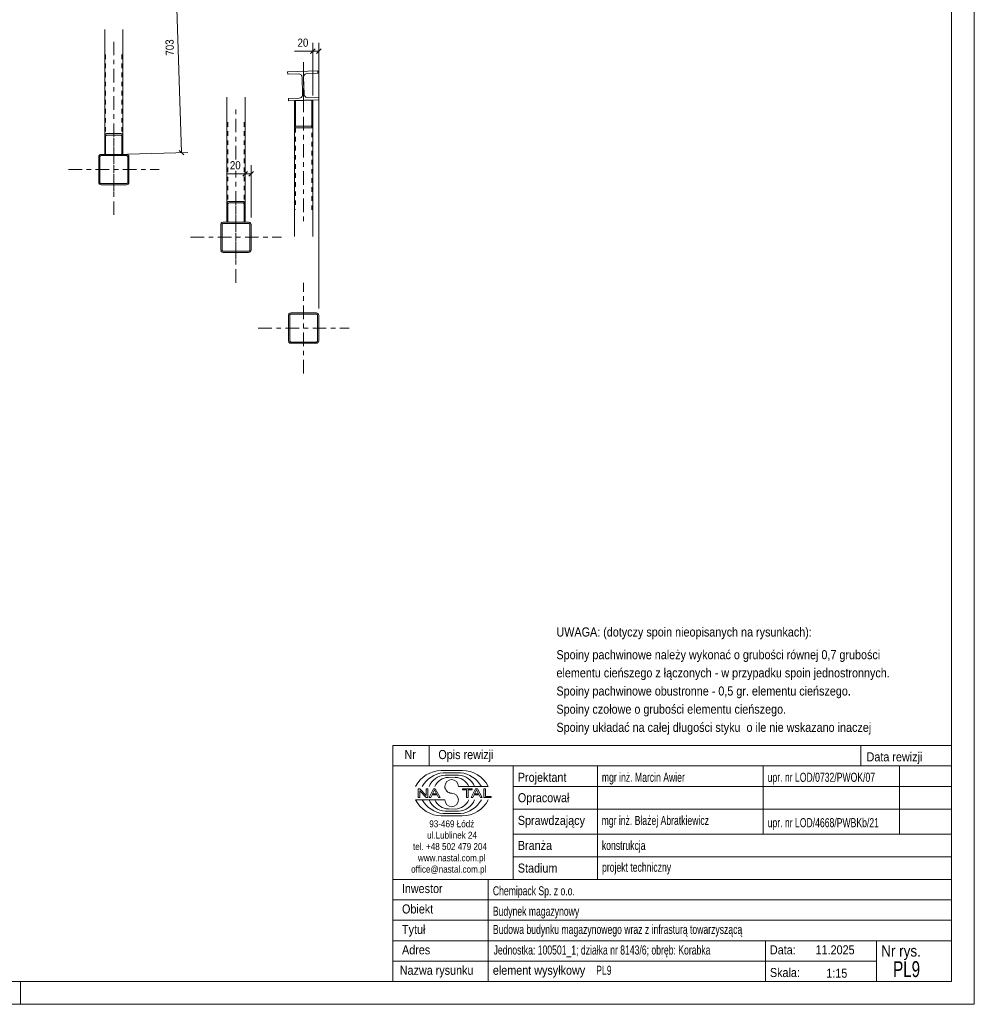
# Model space of a CAD drawing. Header units: millimetres. Extents: x 0 to 914, y 0 to 420.
# Tile 7 of 10: x 704 to 914, y 0 to 217. Entities that reach past the tile are written whole.
import ezdxf

# ---------------------------------------------------------------- set-up
doc = ezdxf.new("R2010")
doc.units = ezdxf.units.MM
for name, pattern in [('XKITLINE00', [0]), ('XKITLINE01', [4, 1, -1, 1, -1]), ('XKITLINE03', [6, 3, -1, 1, -1])]:
    doc.linetypes.add(name, pattern=pattern)
for name, color, linetype, lineweight in [('Arkusz rysunku', 3, 'Continuous', 0), ('Element', 2, 'Continuous', 0), ('Inny typ obiektu', 7, 'Continuous', 0), ('Wymiar', 4, 'Continuous', 0)]:
    doc.layers.add(name, color=color, linetype=linetype, lineweight=lineweight)
doc.styles.add('ARIAL', font='ARIAL.TTF')

msp = doc.modelspace()

# ---------------------------------------------------------------- linework, layer by layer
at = {"layer": 'Arkusz rysunku', "linetype": 'XKITLINE00', "lineweight": 0}
for p, q in [((914, 0), (914, 420)), ((909, 5), (909, 415)), ((5, 5), (909, 5)), ((704, 0), (704, 5)), ((0, 0), (914, 0))]:
    msp.add_line(p, q, dxfattribs=at)
at = {"layer": 'Element', "linetype": 'XKITLINE00', "lineweight": 0}
for p, q in [((722.54, 214.71), (722.54, 191.06)), ((726.54, 214.71), (726.54, 191.06)), ((762.8, 205.38), (769.46, 205.59)), ((762.8, 205.38), (769.46, 205.59)), ((762.82, 204.85), (762.8, 205.38)), ((762.82, 204.85), (762.8, 205.38)), ((762.82, 204.85), (765.18, 204.93)), ((762.82, 204.85), (765.18, 204.93)), ((765.18, 204.93), (765.49, 204.87)), ((765.18, 204.93), (765.49, 204.87)), ((765.94, 204.45), (766.01, 204.15)), ((765.94, 204.45), (766.01, 204.15)), ((766.12, 200.42), (766.01, 204.15)), ((766.12, 200.42), (766.01, 204.15)), ((766.34, 204.16), (766.39, 204.47)), ((766.34, 204.16), (766.39, 204.47)), ((766.46, 200.43), (766.34, 204.16)), ((766.46, 200.43), (766.34, 204.16)), ((766.81, 204.92), (767.11, 204.99)), ((766.81, 204.92), (767.11, 204.99)), ((769.48, 205.06), (767.11, 204.99)), ((769.48, 205.06), (767.11, 204.99)), ((769.46, 205.59), (769.48, 205.06)), ((769.46, 205.59), (769.48, 205.06)), ((749.43, 199.8), (749.43, 176.15)), ((753.43, 199.8), (753.43, 176.15)), ((762.98, 199.52), (765.35, 199.59)), ((762.98, 199.52), (765.35, 199.59)), ((763, 198.99), (762.98, 199.52)), ((763, 198.99), (762.98, 199.52)), ((765.65, 199.67), (765.35, 199.59)), ((765.65, 199.67), (765.35, 199.59)), ((766.12, 200.42), (766.07, 200.11)), ((766.12, 200.42), (766.07, 200.11)), ((766.53, 200.13), (766.46, 200.43)), ((766.53, 200.13), (766.46, 200.43)), ((767.28, 199.66), (766.97, 199.71)), ((767.28, 199.66), (766.97, 199.71)), ((767.28, 199.66), (769.65, 199.73)), ((767.28, 199.66), (769.65, 199.73)), ((769.65, 199.73), (769.66, 199.2)), ((769.65, 199.73), (769.66, 199.2)), ((769.66, 199.2), (763, 198.99)), ((769.66, 199.2), (763, 198.99)), ((764.53, 199.04), (764.33, 199.03)), ((764.33, 199.03), (764.53, 199.04)), ((764.33, 193.74), (764.33, 199.03)), ((764.33, 193.74), (764.33, 199.03)), ((764.53, 199.04), (764.53, 193.74)), ((764.53, 193.74), (764.53, 199.04)), ((768.33, 199.15), (768.13, 199.15)), ((768.13, 199.15), (768.13, 193.74)), ((768.33, 199.15), (768.13, 199.15)), ((768.13, 193.74), (768.13, 199.15)), ((768.33, 193.74), (768.33, 199.15)), ((768.33, 193.74), (768.33, 199.15)), ((764.33, 193.74), (764.36, 193.46)), ((764.33, 193.74), (764.36, 193.46)), ((764.33, 193.74), (764.33, 169.09)), ((764.55, 193.6), (764.53, 193.74)), ((764.55, 193.6), (764.53, 193.74)), ((764.59, 193.48), (764.55, 193.6)), ((764.59, 193.48), (764.55, 193.6)), ((764.58, 193.06), (764.73, 193.01)), ((764.58, 193.06), (764.73, 193.01)), ((764.65, 193.4), (764.59, 193.48)), ((764.65, 193.4), (764.59, 193.48)), ((764.73, 193.37), (764.65, 193.4)), ((764.73, 193.37), (764.65, 193.4)), ((764.73, 193.37), (767.93, 193.37)), ((764.73, 193.37), (767.93, 193.37)), ((764.73, 193.01), (767.93, 193.01)), ((764.73, 193.01), (767.93, 193.01)), ((768.01, 193.4), (767.93, 193.37)), ((768.01, 193.4), (767.93, 193.37)), ((767.93, 193.01), (768.08, 193.06)), ((767.93, 193.01), (768.08, 193.06)), ((768.07, 193.48), (768.01, 193.4)), ((768.07, 193.48), (768.01, 193.4)), ((768.12, 193.6), (768.07, 193.48)), ((768.12, 193.6), (768.07, 193.48)), ((768.13, 193.74), (768.12, 193.6)), ((768.13, 193.74), (768.12, 193.6)), ((768.3, 193.46), (768.33, 193.74)), ((768.3, 193.46), (768.33, 193.74)), ((768.33, 193.74), (768.33, 169.09)), ((722.57, 191.33), (722.54, 191.06)), ((722.57, 191.33), (722.54, 191.06)), ((722.54, 187.18), (722.54, 191.06)), ((722.54, 187.18), (722.54, 191.06)), ((722.74, 191.06), (722.76, 191.19)), ((722.74, 191.06), (722.76, 191.19)), ((722.74, 187.18), (722.74, 191.06)), ((722.74, 187.18), (722.74, 191.06)), ((722.76, 191.19), (722.8, 191.31)), ((722.76, 191.19), (722.8, 191.31)), ((722.94, 191.75), (722.79, 191.7)), ((722.94, 191.75), (722.79, 191.7)), ((722.8, 191.31), (722.87, 191.38)), ((722.8, 191.31), (722.87, 191.38)), ((722.87, 191.38), (722.94, 191.41)), ((722.87, 191.38), (722.94, 191.41)), ((722.94, 191.75), (726.14, 191.75)), ((722.94, 191.75), (726.14, 191.75)), ((722.94, 191.41), (726.14, 191.41)), ((722.94, 191.41), (726.14, 191.41)), ((726.3, 191.7), (726.14, 191.75)), ((726.3, 191.7), (726.14, 191.75)), ((726.14, 191.41), (726.22, 191.38)), ((726.14, 191.41), (726.22, 191.38)), ((726.22, 191.38), (726.29, 191.31)), ((726.22, 191.38), (726.29, 191.31)), ((726.29, 191.31), (726.33, 191.19)), ((726.29, 191.31), (726.33, 191.19)), ((726.33, 191.19), (726.34, 191.06)), ((726.33, 191.19), (726.34, 191.06)), ((726.34, 191.06), (726.34, 187.18)), ((726.34, 187.18), (726.34, 191.06)), ((726.54, 191.06), (726.51, 191.33)), ((726.54, 191.06), (726.51, 191.33)), ((726.54, 187.18), (726.54, 191.06)), ((726.54, 187.18), (726.54, 191.06)), ((721.25, 186.85), (721.21, 186.64)), ((721.25, 186.85), (721.21, 186.64)), ((721.21, 181.04), (721.21, 186.64)), ((721.21, 181.04), (721.21, 186.64)), ((721.47, 186.64), (721.49, 186.74)), ((721.47, 186.64), (721.49, 186.74)), ((721.47, 181.04), (721.47, 186.64)), ((721.47, 181.04), (721.47, 186.64)), ((721.49, 186.74), (721.55, 186.83)), ((721.49, 186.74), (721.55, 186.83)), ((721.74, 187.18), (721.54, 187.14)), ((721.74, 187.18), (721.54, 187.14)), ((721.55, 186.83), (721.64, 186.89)), ((721.55, 186.83), (721.64, 186.89)), ((721.64, 186.89), (721.74, 186.91)), ((721.64, 186.89), (721.74, 186.91)), ((721.74, 187.18), (727.34, 187.18)), ((721.74, 187.18), (727.34, 187.18)), ((721.74, 186.91), (727.34, 186.91)), ((721.74, 186.91), (727.34, 186.91)), ((722.54, 187.18), (722.74, 187.18)), ((722.54, 187.18), (722.74, 187.18)), ((726.54, 187.18), (726.34, 187.18)), ((726.34, 187.18), (726.54, 187.18)), ((727.54, 187.14), (727.34, 187.18)), ((727.54, 187.14), (727.34, 187.18)), ((727.34, 186.91), (727.44, 186.89)), ((727.34, 186.91), (727.44, 186.89)), ((727.44, 186.89), (727.53, 186.83)), ((727.44, 186.89), (727.53, 186.83)), ((727.53, 186.83), (727.59, 186.74)), ((727.53, 186.83), (727.59, 186.74)), ((727.59, 186.74), (727.61, 186.64)), ((727.59, 186.74), (727.61, 186.64)), ((727.61, 181.04), (727.61, 186.64)), ((727.61, 181.04), (727.61, 186.64)), ((727.87, 186.64), (727.83, 186.85)), ((727.87, 186.64), (727.83, 186.85)), ((727.87, 181.04), (727.87, 186.64)), ((727.87, 181.04), (727.87, 186.64)), ((721.21, 181.04), (721.25, 180.84)), ((721.21, 181.04), (721.25, 180.84)), ((721.49, 180.94), (721.47, 181.04)), ((721.49, 180.94), (721.47, 181.04)), ((721.55, 180.85), (721.49, 180.94)), ((721.55, 180.85), (721.49, 180.94)), ((721.54, 180.55), (721.74, 180.51)), ((721.54, 180.55), (721.74, 180.51)), ((721.64, 180.8), (721.55, 180.85)), ((721.64, 180.8), (721.55, 180.85)), ((721.74, 180.78), (721.64, 180.8)), ((721.74, 180.78), (721.64, 180.8)), ((721.74, 180.78), (727.34, 180.78)), ((721.74, 180.78), (727.34, 180.78)), ((721.74, 180.51), (727.34, 180.51)), ((721.74, 180.51), (727.34, 180.51)), ((727.44, 180.8), (727.34, 180.78)), ((727.44, 180.8), (727.34, 180.78)), ((727.34, 180.51), (727.54, 180.55)), ((727.34, 180.51), (727.54, 180.55)), ((727.53, 180.85), (727.44, 180.8)), ((727.53, 180.85), (727.44, 180.8)), ((727.59, 180.94), (727.53, 180.85)), ((727.59, 180.94), (727.53, 180.85)), ((727.61, 181.04), (727.59, 180.94)), ((727.61, 181.04), (727.59, 180.94)), ((727.83, 180.84), (727.87, 181.04)), ((727.83, 180.84), (727.87, 181.04)), ((749.46, 176.41), (749.43, 176.15)), ((749.46, 176.41), (749.43, 176.15)), ((749.43, 172.26), (749.43, 176.15)), ((749.43, 172.26), (749.43, 176.15)), ((749.63, 176.15), (749.65, 176.28)), ((749.63, 176.15), (749.65, 176.28)), ((749.63, 172.26), (749.63, 176.15)), ((749.63, 172.26), (749.63, 176.15)), ((749.65, 176.28), (749.69, 176.39)), ((749.65, 176.28), (749.69, 176.39)), ((749.83, 176.84), (749.68, 176.79)), ((749.83, 176.84), (749.68, 176.79)), ((749.69, 176.39), (749.75, 176.47)), ((749.69, 176.39), (749.75, 176.47)), ((749.75, 176.47), (749.83, 176.49)), ((749.75, 176.47), (749.83, 176.49)), ((749.83, 176.84), (753.03, 176.84)), ((749.83, 176.84), (753.03, 176.84)), ((749.83, 176.49), (753.03, 176.49)), ((749.83, 176.49), (753.03, 176.49)), ((753.18, 176.79), (753.03, 176.84)), ((753.18, 176.79), (753.03, 176.84)), ((753.03, 176.49), (753.11, 176.47)), ((753.03, 176.49), (753.11, 176.47)), ((753.11, 176.47), (753.17, 176.39)), ((753.11, 176.47), (753.17, 176.39)), ((753.17, 176.39), (753.22, 176.28)), ((753.17, 176.39), (753.22, 176.28)), ((753.22, 176.28), (753.23, 176.15)), ((753.22, 176.28), (753.23, 176.15)), ((753.23, 176.15), (753.23, 172.26)), ((753.23, 172.26), (753.23, 176.15)), ((753.43, 176.15), (753.4, 176.41)), ((753.43, 176.15), (753.4, 176.41)), ((753.43, 172.26), (753.43, 176.15)), ((753.43, 172.26), (753.43, 176.15)), ((748.14, 171.93), (748.09, 171.73)), ((748.14, 171.93), (748.09, 171.73)), ((748.09, 166.13), (748.09, 171.73)), ((748.09, 166.13), (748.09, 171.73)), ((748.36, 171.73), (748.38, 171.83)), ((748.36, 171.73), (748.38, 171.83)), ((748.36, 166.13), (748.36, 171.73)), ((748.36, 166.13), (748.36, 171.73)), ((748.38, 171.83), (748.44, 171.92)), ((748.38, 171.83), (748.44, 171.92)), ((748.63, 172.26), (748.42, 172.22)), ((748.63, 172.26), (748.42, 172.22)), ((748.44, 171.92), (748.53, 171.98)), ((748.44, 171.92), (748.53, 171.98)), ((748.53, 171.98), (748.63, 172)), ((748.53, 171.98), (748.63, 172)), ((748.63, 172.26), (754.23, 172.26)), ((748.63, 172.26), (754.23, 172.26)), ((748.63, 172), (754.23, 172)), ((748.63, 172), (754.23, 172)), ((749.43, 172.26), (749.63, 172.26)), ((749.43, 172.26), (749.63, 172.26)), ((753.43, 172.26), (753.23, 172.26)), ((753.23, 172.26), (753.43, 172.26)), ((754.43, 172.22), (754.23, 172.26)), ((754.43, 172.22), (754.23, 172.26)), ((754.23, 172), (754.33, 171.98)), ((754.23, 172), (754.33, 171.98)), ((754.33, 171.98), (754.42, 171.92)), ((754.33, 171.98), (754.42, 171.92)), ((754.42, 171.92), (754.47, 171.83)), ((754.42, 171.92), (754.47, 171.83)), ((754.47, 171.83), (754.49, 171.73)), ((754.47, 171.83), (754.49, 171.73)), ((754.49, 166.13), (754.49, 171.73)), ((754.49, 166.13), (754.49, 171.73)), ((754.76, 171.73), (754.72, 171.93)), ((754.76, 171.73), (754.72, 171.93)), ((754.76, 166.13), (754.76, 171.73)), ((754.76, 166.13), (754.76, 171.73)), ((748.09, 166.13), (748.14, 165.93)), ((748.09, 166.13), (748.14, 165.93)), ((748.38, 166.03), (748.36, 166.13)), ((748.38, 166.03), (748.36, 166.13)), ((748.44, 165.94), (748.38, 166.03)), ((748.44, 165.94), (748.38, 166.03)), ((748.42, 165.64), (748.63, 165.6)), ((748.42, 165.64), (748.63, 165.6)), ((748.53, 165.88), (748.44, 165.94)), ((748.53, 165.88), (748.44, 165.94)), ((748.63, 165.86), (748.53, 165.88)), ((748.63, 165.86), (748.53, 165.88)), ((748.63, 165.86), (754.23, 165.86)), ((748.63, 165.86), (754.23, 165.86)), ((748.63, 165.6), (754.23, 165.6)), ((748.63, 165.6), (754.23, 165.6)), ((754.33, 165.88), (754.23, 165.86)), ((754.33, 165.88), (754.23, 165.86)), ((754.23, 165.6), (754.43, 165.64)), ((754.23, 165.6), (754.43, 165.64)), ((754.42, 165.94), (754.33, 165.88)), ((754.42, 165.94), (754.33, 165.88)), ((754.47, 166.03), (754.42, 165.94)), ((754.47, 166.03), (754.42, 165.94)), ((754.49, 166.13), (754.47, 166.03)), ((754.49, 166.13), (754.47, 166.03)), ((754.72, 165.93), (754.76, 166.13)), ((754.72, 165.93), (754.76, 166.13)), ((763.04, 151.93), (762.99, 151.73)), ((763.04, 151.93), (762.99, 151.73)), ((763.26, 151.73), (763.28, 151.83)), ((763.26, 151.73), (763.28, 151.83)), ((763.28, 151.83), (763.34, 151.92)), ((763.28, 151.83), (763.34, 151.92)), ((763.53, 152.26), (763.32, 152.22)), ((763.53, 152.26), (763.32, 152.22)), ((763.34, 151.92), (763.43, 151.98)), ((763.34, 151.92), (763.43, 151.98)), ((763.43, 151.98), (763.53, 152)), ((763.43, 151.98), (763.53, 152)), ((763.53, 152.26), (769.13, 152.26)), ((763.53, 152.26), (769.13, 152.26)), ((763.53, 152), (769.13, 152)), ((763.53, 152), (769.13, 152)), ((769.33, 152.22), (769.13, 152.26)), ((769.33, 152.22), (769.13, 152.26)), ((769.13, 152), (769.23, 151.98)), ((769.13, 152), (769.23, 151.98)), ((769.23, 151.98), (769.32, 151.92)), ((769.23, 151.98), (769.32, 151.92)), ((769.32, 151.92), (769.37, 151.83)), ((769.32, 151.92), (769.37, 151.83)), ((769.37, 151.83), (769.39, 151.73)), ((769.37, 151.83), (769.39, 151.73)), ((769.66, 151.73), (769.62, 151.93)), ((769.66, 151.73), (769.62, 151.93)), ((762.99, 146.13), (762.99, 151.73)), ((762.99, 146.13), (762.99, 151.73)), ((763.26, 146.13), (763.26, 151.73)), ((763.26, 146.13), (763.26, 151.73)), ((769.39, 146.13), (769.39, 151.73)), ((769.39, 146.13), (769.39, 151.73)), ((769.66, 146.13), (769.66, 151.73)), ((769.66, 146.13), (769.66, 151.73)), ((762.99, 146.13), (763.04, 145.93)), ((762.99, 146.13), (763.04, 145.93)), ((763.28, 146.03), (763.26, 146.13)), ((763.28, 146.03), (763.26, 146.13)), ((763.34, 145.94), (763.28, 146.03)), ((763.34, 145.94), (763.28, 146.03)), ((763.32, 145.64), (763.53, 145.6)), ((763.32, 145.64), (763.53, 145.6)), ((763.43, 145.88), (763.34, 145.94)), ((763.43, 145.88), (763.34, 145.94)), ((763.53, 145.86), (763.43, 145.88)), ((763.53, 145.86), (763.43, 145.88)), ((763.53, 145.86), (769.13, 145.86)), ((763.53, 145.86), (769.13, 145.86)), ((763.53, 145.6), (769.13, 145.6)), ((763.53, 145.6), (769.13, 145.6)), ((769.23, 145.88), (769.13, 145.86)), ((769.23, 145.88), (769.13, 145.86)), ((769.13, 145.6), (769.33, 145.64)), ((769.13, 145.6), (769.33, 145.64)), ((769.32, 145.94), (769.23, 145.88)), ((769.32, 145.94), (769.23, 145.88)), ((769.37, 146.03), (769.32, 145.94)), ((769.37, 146.03), (769.32, 145.94)), ((769.39, 146.13), (769.37, 146.03)), ((769.39, 146.13), (769.37, 146.03)), ((769.62, 145.93), (769.66, 146.13)), ((769.62, 145.93), (769.66, 146.13))]:
    msp.add_line(p, q, dxfattribs=at)
at = {"layer": 'Element', "linetype": 'XKITLINE03', "lineweight": 0}
for p, q in [((724.54, 179.02), (724.54, 211.95)), ((766.33, 196.68), (766.33, 207.47)), ((766.33, 207.47), (766.33, 172.02)), ((766.23, 202.29), (766.23, 202.29)), ((751.43, 186.05), (751.43, 197.04)), ((724.54, 173.84), (724.54, 193.84)), ((724.54, 188.3), (724.54, 179.02)), ((714.54, 183.84), (734.54, 183.84)), ((751.43, 164.11), (751.43, 183.53)), ((751.43, 158.93), (751.43, 178.93)), ((751.43, 173.39), (751.43, 164.11)), ((741.43, 168.93), (761.43, 168.93)), ((766.33, 138.93), (766.33, 158.93)), ((756.33, 148.93), (776.33, 148.93))]:
    msp.add_line(p, q, dxfattribs=at)
at = {"layer": 'Element', "linetype": 'XKITLINE01', "lineweight": 0}
for p, q in [((722.74, 209.19), (722.74, 187.18)), ((726.34, 209.19), (726.34, 187.18)), ((768.33, 199.15), (764.33, 199.03)), ((764.33, 199.03), (764.33, 193.74)), ((764.53, 199.04), (764.55, 199.04)), ((764.55, 199.04), (764.53, 199.04)), ((764.53, 199.04), (764.53, 174.95)), ((764.55, 199.04), (768.13, 199.15)), ((764.55, 199.04), (764.59, 199.04)), ((768.13, 174.95), (768.13, 199.15)), ((768.33, 199.15), (768.33, 193.74)), ((749.63, 194.27), (749.63, 172.26)), ((753.23, 194.27), (753.23, 172.26)), ((722.54, 191.06), (722.54, 187.18)), ((726.54, 191.06), (726.54, 187.18)), ((726.54, 187.18), (722.54, 187.18)), ((722.74, 187.18), (722.76, 187.18)), ((726.34, 187.18), (722.74, 187.18)), ((722.76, 187.18), (722.79, 187.18)), ((749.43, 176.15), (749.43, 172.26)), ((753.43, 176.15), (753.43, 172.26)), ((753.43, 172.26), (749.43, 172.26)), ((749.63, 172.26), (749.65, 172.26)), ((753.23, 172.26), (749.63, 172.26)), ((749.65, 172.26), (749.68, 172.26))]:
    msp.add_line(p, q, dxfattribs=at)
at = {"layer": 'Element', "linetype": 'XKITLINE00', "lineweight": 0}
for centre, radius, start, end in [((765.21, 204.13), 0.8, 24.2982, 69.2982), ((765.21, 204.13), 0.8, 24.2982, 69.2982), ((767.14, 204.19), 0.8, 114.2982, 159.2982), ((767.14, 204.19), 0.8, 114.2982, 159.2982), ((765.32, 200.39), 0.8, 294.2982, 339.2982), ((765.32, 200.39), 0.8, 294.2982, 339.2982), ((767.26, 200.45), 0.8, 204.2982, 249.2982), ((767.26, 200.45), 0.8, 204.2982, 249.2982), ((765.04, 193.57), 0.687, 189.4084, 227.8084), ((765.04, 193.57), 0.687, 189.4084, 227.8084), ((767.62, 193.57), 0.687, 312.1923, 350.5923), ((767.62, 193.57), 0.687, 312.1923, 350.5923), ((723.2, 191.21), 0.639, 130.1725, 169.6905), ((723.2, 191.21), 0.639, 130.1725, 169.6905), ((725.88, 191.21), 0.639, 10.3095, 49.8275), ((725.88, 191.21), 0.639, 10.3095, 49.8275), ((721.74, 186.64), 0.533, 112.5, 157.5), ((721.74, 186.64), 0.533, 112.5, 157.5), ((727.34, 186.64), 0.533, 22.5, 67.5), ((727.34, 186.64), 0.533, 22.5, 67.5), ((721.74, 181.04), 0.533, 202.5, 247.5), ((721.74, 181.04), 0.533, 202.5, 247.5), ((727.34, 181.04), 0.533, 292.5, 337.5), ((727.34, 181.04), 0.533, 292.5, 337.5), ((750.09, 176.3), 0.639, 130.1722, 169.6903), ((750.09, 176.3), 0.639, 130.1722, 169.6903), ((752.77, 176.3), 0.639, 10.3097, 49.8278), ((752.77, 176.3), 0.639, 10.3097, 49.8278), ((748.63, 171.73), 0.533, 112.5, 157.5), ((748.63, 171.73), 0.533, 112.5, 157.5), ((754.23, 171.73), 0.533, 22.5, 67.5), ((754.23, 171.73), 0.533, 22.5, 67.5), ((748.63, 166.13), 0.533, 202.5, 247.5), ((748.63, 166.13), 0.533, 202.5, 247.5), ((754.23, 166.13), 0.533, 292.5, 337.5), ((754.23, 166.13), 0.533, 292.5, 337.5), ((763.53, 151.73), 0.533, 112.5, 157.5), ((763.53, 151.73), 0.533, 112.5, 157.5), ((769.13, 151.73), 0.533, 22.5, 67.5), ((769.13, 151.73), 0.533, 22.5, 67.5), ((763.53, 146.13), 0.533, 202.5, 247.5), ((763.53, 146.13), 0.533, 202.5, 247.5), ((769.13, 146.13), 0.533, 292.5, 337.5), ((769.13, 146.13), 0.533, 292.5, 337.5)]:
    msp.add_arc(centre, radius, start, end, dxfattribs=at)
at = {"layer": 'Inny typ obiektu', "linetype": 'XKITLINE00', "lineweight": 0}
for p, q in [((786, 57), (786, 52.5)), ((786, 57), (909, 57)), ((794, 57), (794, 52.5)), ((889, 57), (889, 52.5)), ((909, 57), (909, 52.5)), ((909, 52.5), (786, 52.5)), ((786, 5), (786, 52.5)), ((786, 52.5), (909, 52.5)), ((812.5, 52.5), (812.5, 27.5)), ((831, 27.5), (831, 52.5)), ((867.5, 52.5), (867.5, 37.5)), ((897.5, 52.5), (897.5, 37.5)), ((909, 52.5), (909, 5)), ((796.62, 51.49), (801.23, 51.5)), ((797.07, 50.99), (800.86, 51)), ((797.46, 50.49), (800.45, 50.49)), ((798.2, 49.98), (799.73, 49.99)), ((800.42, 47.99), (806.98, 47.99)), ((812.5, 48), (909, 48)), ((791.93, 47.44), (791.57, 47.44)), ((791.57, 47.44), (791.57, 45.56)), ((791.57, 45.56), (791.9, 45.56)), ((791.9, 47.04), (793.29, 45.56)), ((791.9, 45.56), (791.9, 47.04)), ((793.31, 45.96), (791.93, 47.44)), ((793.29, 45.56), (793.65, 45.56)), ((793.65, 47.44), (793.31, 47.44)), ((793.31, 47.44), (793.31, 45.96)), ((793.65, 45.56), (793.65, 47.44)), ((794.96, 47.44), (793.94, 45.56)), ((793.94, 45.56), (794.31, 45.56)), ((794.31, 45.56), (794.61, 46.13)), ((794.61, 46.13), (795.71, 46.13)), ((794.71, 46.33), (795.14, 47.24)), ((795.6, 46.33), (794.71, 46.33)), ((795.33, 47.44), (794.96, 47.44)), ((795.14, 47.24), (795.6, 46.33)), ((796.41, 45.56), (795.33, 47.44)), ((795.71, 46.13), (796.02, 45.56)), ((796.02, 45.56), (796.41, 45.56)), ((803.43, 47.44), (801.34, 47.44)), ((801.34, 47.44), (801.34, 47.22)), ((801.34, 47.22), (802.21, 47.22)), ((802.21, 47.22), (802.21, 45.56)), ((802.21, 45.56), (802.56, 45.56)), ((802.56, 45.56), (802.56, 47.22)), ((802.56, 47.22), (803.43, 47.22)), ((804.21, 47.44), (803.2, 45.56)), ((803.2, 45.56), (803.57, 45.56)), ((803.43, 47.22), (803.43, 47.44)), ((803.57, 45.56), (803.86, 46.13)), ((803.86, 46.13), (804.96, 46.13)), ((803.96, 46.33), (804.39, 47.24)), ((804.86, 46.33), (803.96, 46.33)), ((804.59, 47.44), (804.21, 47.44)), ((804.4, 47.24), (804.39, 47.24)), ((804.4, 47.24), (804.86, 46.33)), ((805.67, 45.56), (804.59, 47.44)), ((804.96, 46.13), (805.27, 45.56)), ((805.27, 45.56), (805.67, 45.56)), ((806.36, 47.44), (806.01, 47.44)), ((806.01, 47.44), (806.01, 45.56)), ((806.01, 45.56), (807.66, 45.56)), ((806.36, 45.78), (806.36, 47.44)), ((807.66, 45.78), (806.36, 45.78)), ((807.66, 45.56), (807.66, 45.78)), ((797.43, 45.01), (791, 45.01)), ((796.62, 41.51), (801.23, 41.5)), ((797.07, 42.01), (800.86, 42)), ((797.46, 42.51), (800.45, 42.51)), ((798.2, 43.02), (799.73, 43.01)), ((812.5, 43), (909, 43)), ((812.5, 37.5), (909, 37.5)), ((812.5, 32.5), (909, 32.5)), ((786, 27.5), (909, 27.5)), ((807, 5), (807, 27.5)), ((786, 23), (909, 23)), ((786, 18.5), (909, 18.5)), ((786, 14), (909, 14)), ((868, 5), (868, 14)), ((892.5, 5), (892.5, 14)), ((786, 9.5), (892.5, 9.5)), ((786, 5), (909, 5))]:
    msp.add_line(p, q, dxfattribs=at)
for centre, radius, start, end in [((796.72, 45.08), 6.42, 90.8317, 153.0136), ((797.67, 45), 6.02, 95.7347, 150.2266), ((797.7, 46.42), 4.07, 93.3428, 157.3393), ((798.33, 46.6), 3.38, 92.229, 155.8008), ((799.59, 46.6), 3.39, 24.2351, 87.5913), ((800.22, 46.41), 4.08, 22.7023, 86.7527), ((800.24, 44.98), 6.04, 29.8256, 84.1252), ((801.25, 45.07), 6.43, 27.0191, 90.199), ((798.92, 47.99), 1.49, 0.0741, 179.9259), ((798.92, 47.99), 1.49, 179.9259, 270), ((798.92, 45), 1.49, 0.0741, 90), ((796.72, 47.92), 6.42, 206.9864, 269.1683), ((797.67, 48), 6.02, 209.7734, 264.2653), ((797.7, 46.58), 4.07, 202.6607, 266.6572), ((798.33, 46.4), 3.38, 204.1992, 267.771), ((798.92, 45.01), 1.49, 180.0741, 359.9259), ((799.59, 46.4), 3.39, 272.4087, 335.7649), ((800.22, 46.59), 4.08, 273.2473, 337.2977), ((800.24, 48.02), 6.04, 275.8748, 330.1744), ((801.25, 47.93), 6.43, 269.801, 332.9809)]:
    msp.add_arc(centre, radius, start, end, dxfattribs=at)
at = {"layer": 'Wymiar', "linetype": 'XKITLINE00', "lineweight": 0}
for p, q in [((739.43, 187.58), (737.96, 234.43)), ((768.84, 210.44), (767.82, 209.42)), ((768.33, 200.15), (768.33, 211.79)), ((770.17, 210.44), (769.15, 209.42)), ((769.66, 153.26), (769.66, 211.79)), ((768.33, 209.93), (764.31, 209.93)), ((768.33, 209.93), (764.31, 209.93)), ((768.33, 209.93), (769.66, 209.93)), ((727.54, 187.21), (740.87, 187.63)), ((738.91, 188.07), (739.96, 187.09)), ((753.43, 173.26), (753.43, 184.79)), ((754.76, 173.26), (754.76, 184.79)), ((753.43, 182.93), (749.41, 182.93)), ((753.43, 182.93), (749.41, 182.93)), ((753.94, 183.44), (752.92, 182.42)), ((753.43, 182.93), (754.76, 182.93)), ((755.27, 183.44), (754.25, 182.42))]:
    msp.add_line(p, q, dxfattribs=at)

# ---------------------------------------------------------------- texts
at = {"layer": 'Inny typ obiektu', "style": 'ARIAL'}
for s, height, width, p in [('UWAGA: (dotyczy spoin nieopisanych na rysunkach):', 2, 0.85, (822, 81)), ('Spoiny pachwinowe należy wykonać o grubości równej 0,7 grubości', 2, 0.85, (822, 76)), ('elementu cieńszego z łączonych - w przypadku spoin jednostronnych.', 2, 0.85, (822, 72)), ('Spoiny pachwinowe obustronne - 0,5 gr. elementu cieńszego.', 2, 0.85, (822, 68)), ('Spoiny czołowe o grubości elementu cieńszego.', 2, 0.85, (822, 64)), ('Spoiny układać na całej długości styku  o ile nie wskazano inaczej', 2, 0.85, (822, 60)), ('Nr', 2, 0.85, (788.54, 54)), ('Opis rewizji', 2, 0.85, (796, 54)), ('Data rewizji', 2, 0.85, (890.28, 53.5)), ('Projektant', 2, 0.85, (813.5, 49)), ('mgr inż. Marcin Awier', 2, 0.68, (832, 49)), ('upr. nr LOD/0732/PWOK/07', 2, 0.68, (868.5, 49)), ('Opracował', 2, 0.85, (813.5, 44.5)), ('Sprawdzający', 2, 0.85, (813.5, 39.5)), ('mgr inż. Błażej Abratkiewicz', 2, 0.68, (831.94, 39.5)), ('93-469 Łódź', 1.5, 0.85, (794, 39)), ('upr. nr LOD/4668/PWBKb/21', 2, 0.68, (868.5, 39)), ('ul.Lublinek 24', 1.5, 0.85, (793.5, 36.5)), ('tel. +48 502 479 204', 1.5, 0.85, (790.41, 34)), ('Branża', 2, 0.85, (813.5, 34)), ('konstrukcja', 2, 0.68, (832, 34)), ('www.nastal.com.pl', 1.5, 0.85, (791.5, 31.5)), ('office@nastal.com.pl', 1.5, 0.85, (790, 29)), ('Stadium', 2, 0.85, (813.5, 29)), ('projekt techniczny', 2, 0.68, (832.04, 29.19)), ('Inwestor', 2, 0.85, (787.96, 24.5)), ('Chemipack Sp. z o.o.', 2, 0.68, (808, 24)), ('Obiekt', 2, 0.85, (788, 20)), ('Budynek magazynowy', 2, 0.68, (808, 19.5)), ('Tytuł', 2, 0.85, (788, 15.5)), ('Budowa budynku magazynowego wraz z infrasturą towarzyszącą', 2, 0.68, (808, 15.5)), ('Adres', 2, 0.85, (788, 11)), ('Jednostka: 100501_1; działka nr 8143/6; obręb: Korabka', 2, 0.68, (808.16, 10.96)), ('11.2025', 2, 0.85, (879.06, 11)), ('Data:', 2, 0.85, (869, 11)), ('Nr rys.', 2.5, 0.85, (893.5, 10.5)), ('element wysyłkowy', 2, 0.85, (808, 6.5)), ('PL9', 3.5, 0.68, (896.14, 6)), ('Nazwa rysunku', 2, 0.85, (787.5, 6.5)), ('PL9', 2, 0.68, (830.75, 6.5)), ('Skala:', 2, 0.85, (869, 6)), ('1:15', 2, 0.85, (881.42, 5.85))]:
    msp.add_text(s, height=height, dxfattribs=dict(at, width=width)).set_placement(p)
at = {"layer": 'Wymiar', "style": 'ARIAL', "width": 0.85}
for p in [(764.99, 210.89), (750.09, 183.89)]:
    msp.add_text('20', height=1.8, dxfattribs=at).set_placement(p)
msp.add_text('703', height=1.8, rotation=91.7993, dxfattribs=at).set_placement((737.8, 208.97))

doc.saveas('drawing.dxf')
